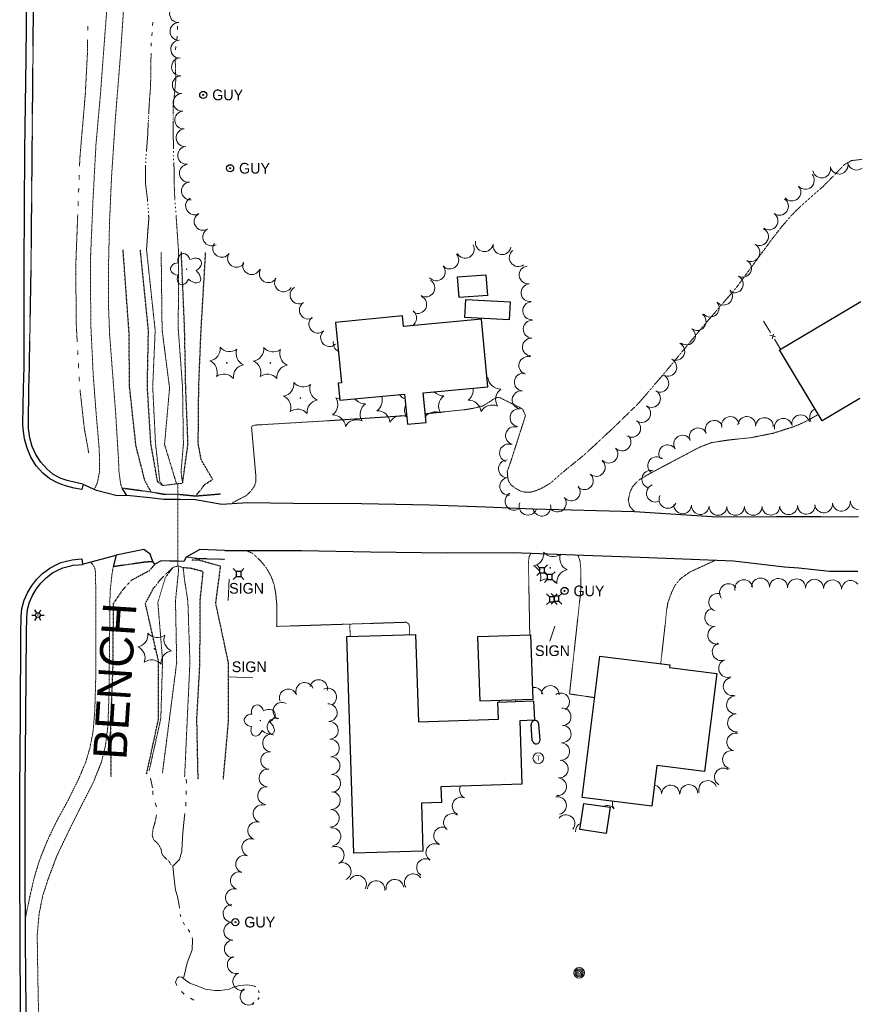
# Model space of a CAD drawing. Extents: x 386588 to 390135, y 96998 to 113606.
# Tile 61 of 92: x 388614 to 388993, y 103892 to 104334. Entities that reach past the tile are written whole.
import ezdxf
from ezdxf.enums import TextEntityAlignment as Align

# ---------------------------------------------------------------- set-up
doc = ezdxf.new("R2010")
doc.units = 0
doc.header["$MEASUREMENT"] = 0
for name, pattern in [('Echnl', [0.4, 0.145, -0.02, 0.01, -0.02, 0.01, -0.02, 0.01, -0.02, 0.145]), ('Wisdot1', [0.0625, 0.03125, -0.03125]), ('Wisdot3', [0.1875, 0.125, -0.0625]), ('Wisdot5', [0.1, 0.05, -0.05]), ('Wisdot6', [0.375, 0.125, -0.0625, 0.03125, -0.0625, 0.03125, -0.0625])]:
    doc.linetypes.add(name, pattern=pattern)
for name, color, linetype, lineweight in [('E_BLD', 241, 'Continuous', 25), ('E_DRN_Pipe', 5, 'Wisdot5', 15), ('E_DTM_SlopeTop', 3, 'Wisdot1', 25), ('E_DWY', 2, 'Wisdot3', 15), ('E_LAND_Vegetation', 3, 'Continuous', 15), ('E_LTG', 21, 'Continuous', 25), ('E_MISCPROP', 30, 'Continuous', 15), ('E_MISCPROP_Railing', 30, 'Continuous', 15), ('E_MISCPROP_Solid', 241, 'Continuous', 15), ('E_PATH_Sidewalk', 2, 'Wisdot5', 15), ('E_RDWY', 21, 'Continuous', 25), ('E_RDWY_AsphConc', 200, 'Continuous', 25), ('E_RDWY_Gravel', 21, 'Wisdot3', 25), ('E_SGN', 21, 'Continuous', 15), ('E_UTL_AG_Bold', 30, 'Continuous', 25), ('E_UTL_EGuyWire', 200, 'Continuous', 25), ('E_WTR', 4, 'Wisdot6', 15), ('E_WTR_Channel', 4, 'Echnl', 15), ('E_WTR_Elevations', 4, 'Continuous', 15)]:
    doc.layers.add(name, color=color, linetype=linetype, lineweight=lineweight)
doc.styles.add('100', font='dot_font5.shx', dxfattribs={"height": 0.05})
doc.styles.add('Style-dot_font5', font='dot_font5.shx')

# ---------------------------------------------------------------- blocks, each defined once
blk = doc.blocks.new('GUY')
at = {"layer": 'E_UTL_EGuyWire'}
for radius in [4, 0.5]:
    blk.add_circle((0, 0), radius, dxfattribs=at)
at = {"layer": 'E_UTL_EGuyWire', "style": 'Style-dot_font5'}
blk.add_text('GUY', height=12, dxfattribs=at).set_placement((10, 0), align=Align.MIDDLE_LEFT)
blk = doc.blocks.new('LPOL')
at = {"layer": 'E_LTG'}
for p, q in [((-4, 0), (-1.5, 0)), ((-0.75, 1.3), (-2, 3.46)), ((0.75, 1.3), (2, 3.46)), ((1.5, 0), (4, 0)), ((-2, -3.46), (-0.75, -1.3)), ((2, -3.46), (0.75, -1.3))]:
    blk.add_line(p, q, dxfattribs=at)
for radius in [1.5, 1.5, 1.5, 0.125]:
    blk.add_circle((0, 0), radius, dxfattribs=at)
blk = doc.blocks.new('PED')
at = {"layer": 'E_UTL_AG_Bold'}
for p, q in [((-2.5, 2.5), (-5.33, 5.33)), ((2.5, 2.5), (5.33, 5.33)), ((-2.5, -2.5), (-5.33, -5.33)), ((2.5, -2.5), (5.33, -5.33))]:
    blk.add_line(p, q, dxfattribs=at)
at = {"layer": 'E_UTL_AG_Bold', "flags": 128}
blk.add_lwpolyline([(-2.5, -2.5), (2.5, -2.5), (2.5, 2.5), (-2.5, 2.5)], close=True, dxfattribs=at)
blk = doc.blocks.new('CTRE')
at = {"layer": 'E_LAND_Vegetation'}
blk.add_circle((0, 0), 0.223, dxfattribs=at)
for centre, start, end in [((-11.97, 8.96), 280.2067, 5.97162), ((1.81, 14.92), 220.21132, 305.97623), ((13.83, 5.89), 160.21133, 245.97624), ((-13.83, -5.9), 340.21132, 65.97623), ((-1.81, -14.93), 40.21133, 125.97624)]:
    blk.add_arc(centre, 7.87, start, end, dxfattribs=at)
at = {"layer": 'E_LAND_Vegetation', "extrusion": (0, 0, -1)}
blk.add_arc((-12.03, -9.04), 7.87, 354.07279, 79.74889, dxfattribs=at)
blk = doc.blocks.new('POLE')
at = {"layer": 'E_MISCPROP'}
for radius in [4.46, 3.35, 2.23, 1.12]:
    blk.add_circle((0, 0), radius, dxfattribs=at)
blk = doc.blocks.new('SIGN')
at = {"layer": 'E_SGN', "lineweight": 13, "style": 'Style-dot_font5'}
blk.add_text('SIGN', height=12, dxfattribs=at).set_placement((0, 0), align=Align.MIDDLE_CENTER)
blk = doc.blocks.new('TANK')
at = {"layer": 'E_MISCPROP_Solid'}
blk.add_circle((0, 0), 10.9, dxfattribs=at)
at = {"layer": 'E_MISCPROP_Solid', "style": 'Style-dot_font5', "width": 1.111111}
blk.add_text('T', height=10.8, dxfattribs=at).set_placement((0, 0), align=Align.MIDDLE_CENTER)
blk = doc.blocks.new('DTRE')
at = {"layer": 'E_LAND_Vegetation'}
blk.add_circle((-0.18, 0), 0.183, dxfattribs=at)
for centre, major_axis, ratio in [((-1.87, 5.32), (1.36, -4.98), 0.782863), ((4.06, 2.74), (-5.27, -2.93), 0.691916), ((-5.87, 0.15), (4.93, -0.12), 0.832022), ((-2.49, -5.24), (1.8, 4.86), 0.716896), ((3.54, -3.71), (-5.01, 4.58), 0.560249)]:
    blk.add_ellipse(centre, major_axis=major_axis, ratio=ratio, start_param=1.570796, end_param=4.712389, dxfattribs=at)

msp = doc.modelspace()

# ---------------------------------------------------------------- linework, layer by layer
at = {"layer": 'E_BLD', "ltscale": 5}
for p, q in [((388810.86, 104218.85), (388823.56, 104219.77)), ((388811.54, 104209.46), (388810.86, 104218.85)), ((388823.56, 104219.77), (388824.24, 104210.37)), ((388824.24, 104210.37), (388811.54, 104209.46)), ((388814.06, 104200.56), (388814.52, 104208.69)), ((388814.52, 104208.69), (388834.42, 104207.55)), ((388834.42, 104207.55), (388833.96, 104199.43)), ((388955.43, 104186.04), (388991.87, 104207.78)), ((388786.22, 104201.24), (388756.11, 104198.37)), ((388786.67, 104196.47), (388786.22, 104201.24)), ((388756.11, 104198.37), (388758.7, 104171.19)), ((388821.57, 104199.79), (388786.67, 104196.47)), ((388833.96, 104199.43), (388814.06, 104200.56)), ((388824.46, 104169.49), (388821.57, 104199.79)), ((388974.46, 104154.14), (388955.43, 104186.04)), ((388758.7, 104171.19), (388757.25, 104171.05)), ((388757.25, 104171.05), (388757.98, 104163.41)), ((388757.98, 104163.41), (388787.03, 104166.19)), ((388787.03, 104166.19), (388788.32, 104152.66)), ((388795.45, 104166.72), (388824.46, 104169.49)), ((388796.71, 104153.46), (388795.45, 104166.72)), ((388991.39, 104164.24), (388974.46, 104154.14)), ((388788.32, 104152.66), (388796.71, 104153.46)), ((388761.19, 104057.3), (388792.01, 104058.29)), ((388764.34, 103960.04), (388761.19, 104057.3)), ((388792.01, 104058.29), (388793.27, 104019.11)), ((388820.01, 104057.3), (388843.66, 104058.07)), ((388820.95, 104028.28), (388820.01, 104057.3)), ((388843.66, 104058.07), (388844.6, 104029.05)), ((388866.74, 103985.13), (388874.75, 104048.59)), ((388874.75, 104048.59), (388906.08, 104044.64)), ((388906.08, 104044.64), (388905.92, 104043.4)), ((388905.92, 104043.4), (388927.22, 104040.72)), ((388927.22, 104040.72), (388921.68, 103996.83)), ((388844.6, 104029.05), (388820.95, 104028.28)), ((388828.9, 104027.94), (388844.99, 104028.55)), ((388844.99, 104028.55), (388845.32, 104019.75)), ((388829.19, 104020.27), (388828.9, 104027.94)), ((388793.27, 104019.11), (388829.19, 104020.27)), ((388845.32, 104019.75), (388838.79, 104019.5)), ((388838.79, 104019.5), (388839.71, 103991.06)), ((388900.35, 103999.52), (388898.03, 103981.19)), ((388921.68, 103996.83), (388900.35, 103999.52)), ((388839.71, 103991.06), (388803.37, 103989.88)), ((388803.37, 103989.88), (388803.6, 103982.9)), ((388898.03, 103981.19), (388866.74, 103985.13)), ((388803.6, 103982.9), (388794.61, 103982.61)), ((388794.61, 103982.61), (388795.31, 103961.04)), ((388865.78, 103970.7), (388867.54, 103982.47)), ((388867.54, 103982.47), (388879.3, 103980.72)), ((388879.3, 103980.72), (388877.55, 103968.95)), ((388877.55, 103968.95), (388865.78, 103970.7)), ((388795.31, 103961.04), (388764.34, 103960.04))]:
    msp.add_line(p, q, dxfattribs=at)
at = {"layer": 'E_BLD'}
for p, q in [((388844.41, 104010.66), (388843.87, 104017.74)), ((388847.89, 104011.03), (388847.36, 104018.03))]:
    msp.add_line(p, q, dxfattribs=at)
for centre, start, end in [((388845.61, 104017.87), 5.1437, 187.6041), ((388846.15, 104010.91), 187.9628, 3.9801)]:
    msp.add_arc(centre, 1.75, start, end, dxfattribs=at)
at = {"layer": 'E_DRN_Pipe', "flags": 128}
msp.add_lwpolyline([(388685.38, 104089.08), (388685.28, 104125.96)], dxfattribs=at)
at = {"layer": 'E_DTM_SlopeTop', "flags": 128}
for points in [[(388673.39, 104122.14), (388670.51, 104127.26), (388666.52, 104142.98), (388663.64, 104169.44), (388663.44, 104193.62), (388660.71, 104231.19)], [(388678.52, 104125.12), (388676.22, 104126.9), (388673.21, 104143.89), (388671.63, 104169.4), (388672.12, 104194.77), (388668.47, 104230.98)], [(388687.46, 104126.14), (388689.88, 104143.91), (388688.85, 104169.25), (388688.35, 104195.34), (388686.87, 104230.1)], [(388693.25, 104120.32), (388697.43, 104125.62), (388701, 104127.86), (388695.82, 104136.61), (388694.46, 104143.92), (388694.71, 104169.79), (388695.77, 104195.3), (388697.81, 104229.93)], [(388705.74, 103993.4), (388708.08, 104019.66), (388708.12, 104045.12), (388702.34, 104072.29), (388704.5, 104088.89), (388694.64, 104091.66), (388691.4, 104091.56)], [(388674.96, 104089.84), (388672.57, 104086.9), (388664.64, 104082.68), (388660.55, 104078.28), (388656.23, 104071.98), (388656.19, 104046.19), (388655.13, 104019.57), (388655.25, 103994.23)], [(388671.25, 103995.52), (388676.68, 104020.46), (388676.62, 104046.49), (388670.73, 104072.15), (388674.29, 104078.8), (388678.02, 104083.48), (388683.06, 104088.31)], [(388694.42, 103993.27), (388693.85, 104020.46), (388695.24, 104045.46), (388695.31, 104073.35), (388696.68, 104086.46), (388691.17, 104087.93), (388687.7, 104088.24)]]:
    msp.add_lwpolyline(points, dxfattribs=at)
at = {"layer": 'E_DWY', "flags": 128}
for points in [[(388992.52, 104271.53), (388987.61, 104270.98), (388984.34, 104269.05), (388980.94, 104265.48), (388974.9, 104259.36), (388969.06, 104254.22), (388964.37, 104250.05), (388960.69, 104246.35), (388956.54, 104241.56), (388952.26, 104236.09), (388935.93, 104213.89), (388920.98, 104196.5), (388903.5, 104175.34), (388892.18, 104162.13), (388880.76, 104151.01), (388868.07, 104139.2), (388857.83, 104130.87), (388852.52, 104126.17), (388848.79, 104124), (388846.31, 104122.91), (388843.79, 104122.2), (388841.5, 104122.08), (388839.35, 104122.55), (388836.93, 104123.86), (388834.87, 104125.39), (388833.87, 104126.93), (388833.46, 104128.23), (388833.16, 104131.46), (388834.46, 104135.02), (388841.36, 104156.54), (388840.04, 104159.49), (388829.89, 104164.58), (388828.73, 104164.66), (388827.34, 104164.15), (388825.72, 104163.04), (388824.19, 104162.04), (388822.28, 104160.9), (388818.17, 104159.85), (388814.87, 104159.26), (388796.34, 104157.31)], [(388890.41, 104113.29), (388888.16, 104115.69), (388887.49, 104118.78), (388888.25, 104122.01), (388889.35, 104124.51), (388891, 104126.39), (388892.5, 104127.77), (388897.77, 104130.85), (388919.31, 104142.24), (388924.67, 104144.36), (388932.6, 104145.58), (388942.56, 104146.6), (388952.34, 104148.56), (388961.46, 104151.42), (388966.9, 104153.74), (388972.75, 104157)], [(388787.96, 104156.52), (388754.04, 104154.28), (388719.94, 104152.26), (388718.81, 104151.96), (388718.4, 104151.25), (388720.34, 104129.31), (388720.29, 104126.81), (388719.7, 104124.94), (388718.27, 104122.8), (388716.07, 104120.68), (388709.87, 104117.38)], [(388715.79, 104096.03), (388718.97, 104094.61), (388722.33, 104091.47), (388724.81, 104088.45), (388727.09, 104084.54), (388728.49, 104080.84), (388729.26, 104076.6), (388729.7, 104071.95), (388729.67, 104061.89), (388787.83, 104063.75), (388788.94, 104063.08), (388789.26, 104061.77), (388789.34, 104058.21)], [(388843.27, 104058.06), (388842.66, 104091.06), (388843.02, 104093.3), (388843.84, 104094.77)], [(388864.87, 104094), (388865.82, 104091.2), (388866.12, 104087.97), (388866.12, 104083.85), (388866.13, 104077.63), (388861.11, 104031.57), (388872.4, 104029.94)], [(388926.75, 104091.66), (388915.12, 104086.3), (388910.99, 104083.33), (388908.57, 104080.52), (388907.12, 104077.6), (388906.04, 104074.82), (388905.29, 104072.55), (388904.65, 104069.14), (388904.28, 104064.89), (388902.04, 104045.15)], [(388829.62, 104027.97), (388829.6, 104028.56)]]:
    msp.add_lwpolyline(points, dxfattribs=at)
at = {"layer": 'E_LAND_Vegetation'}
for centre, radius, start, end in [((388685.6, 104336.95), 4, 91.3879, 271.3726), ((388685.8, 104328.96), 4, 91.3879, 271.3726), ((388686.13, 104321.02), 4, 92.6635, 272.6482), ((388686.5, 104313.04), 4, 92.6635, 272.6482), ((388686.87, 104305.05), 4, 92.6635, 272.6482), ((388687.26, 104297.14), 4, 94.6413, 274.6259), ((388687.9, 104289.18), 4, 94.6413, 274.6259), ((388688.55, 104281.21), 4, 94.6413, 274.6259), ((388689.23, 104273.3), 4, 96.0202, 276.0049), ((388690.07, 104265.35), 4, 96.0202, 276.0049), ((388974.26, 104267.23), 4.02, 192.6418, 12.6265), ((388982.1, 104268.98), 4.02, 192.6418, 12.6265), ((388989.95, 104270.74), 4.02, 192.6418, 309.2235), ((388966.95, 104262.13), 4.02, 220.9527, 40.9374), ((388690.9, 104257.4), 4, 96.0202, 276.0049), ((388960.88, 104256.86), 4.02, 220.9527, 40.9374), ((388692.81, 104250.66), 4, 118.9448, 298.9295), ((388955.32, 104250.46), 4.02, 234.4014, 54.3861), ((388696.68, 104243.67), 4, 118.9448, 298.9295), ((388950.65, 104243.93), 4.02, 234.4014, 54.3861), ((388700.55, 104236.67), 4, 118.9448, 298.9295), ((388946.35, 104236.83), 4.02, 241.8976, 61.8823), ((388705.02, 104231.56), 4, 145.9476, 325.9323), ((388814.3, 104231.18), 4.02, 208.5093, 28.4939), ((388822.9, 104234.16), 4.02, 170.3857, 350.3704), ((388830.82, 104232.81), 4.02, 170.3857, 350.3704), ((388942.56, 104229.75), 4.02, 241.8976, 61.8823), ((388711.65, 104227.08), 4, 145.9476, 325.9323), ((388807.36, 104226.35), 4.02, 221.1539, 41.1386), ((388838.11, 104227.45), 4.02, 126.743, 306.7277), ((388718.46, 104223.84), 4, 157.4155, 337.4002), ((388801.31, 104221.06), 4.02, 221.1539, 41.1386), ((388842.55, 104219.67), 4.02, 96.4135, 276.3982), ((388938.77, 104222.66), 4.02, 241.8976, 61.8823), ((388725.89, 104220.2), 4, 149.1559, 329.1406), ((388934.99, 104215.57), 4.02, 241.8976, 61.8823), ((388732.75, 104216.1), 4, 149.1559, 329.1406), ((388796.61, 104213.81), 4.02, 237.7454, 57.7301), ((388843.44, 104211.69), 4.02, 96.4135, 276.3982), ((388739.69, 104210.66), 4, 121.4299, 301.4145), ((388792.95, 104206.38), 4.02, 244.6653, 64.65), ((388930.23, 104210.16), 4.02, 222.0152, 41.9998), ((388743.86, 104203.84), 4, 121.4299, 301.4145), ((388844.17, 104203.58), 4.02, 93.5303, 273.515), ((388924.26, 104204.78), 4.02, 222.0152, 41.9998), ((388788.48, 104200.34), 4.02, 298.9126, 51.3393), ((388918.39, 104198.75), 4.02, 233.4621, 53.4468), ((388748.14, 104197.55), 4, 131.2552, 311.2399), ((388788.48, 104200.34), 4.02, 242.8806, 251.9842), ((388844.36, 104195.33), 4.02, 87.341, 267.3257), ((388753.41, 104191.54), 4, 131.2552, 311.2399), ((388913.6, 104192.29), 4.02, 233.4621, 53.4468), ((388759.08, 104188.97), 4, 169.2005, 244.3033), ((388843.99, 104187.3), 4.02, 87.341, 267.3257), ((388908.79, 104185.42), 4.02, 243.5271, 63.5117), ((388842.42, 104178.99), 4.02, 74.6195, 254.6042), ((388905.21, 104178.22), 4.02, 243.5271, 63.5117), ((388840.36, 104171.54), 4.02, 83.0891, 263.0738), ((388901.62, 104171.03), 4.02, 243.5271, 63.5117), ((388819.46, 104176.3), 5.72, 324.5581, 331.4843), ((388830.18, 104174.14), 5.72, 185.7194, 271.4843), ((388789.31, 104169.38), 5.72, 216.674, 248.825), ((388804.61, 104171.08), 5.72, 222.7625, 271.4843), ((388812.22, 104168.09), 5.72, 305.7194, 7.7196), ((388833.68, 104163.77), 5.72, 125.7194, 211.4843), ((388839.39, 104163.57), 4.02, 83.0891, 263.0738), ((388897.91, 104164.21), 4.02, 236.4608, 56.4455), ((388751.4, 104161.48), 5.72, 305.7194, 31.4843), ((388758.64, 104169.69), 5.72, 245.7194, 262.7572), ((388769.37, 104167.53), 5.72, 217.2613, 271.4843), ((388772.86, 104157.16), 5.72, 125.7194, 211.4843), ((388771.34, 104163.34), 5.72, 305.7194, 19.0577), ((388792.8, 104159.01), 5.72, 157.4739, 211.4843), ((388808.1, 104160.71), 5.72, 125.7194, 211.4843), ((388815.71, 104157.72), 5.72, 5.7194, 91.4843), ((388826.44, 104155.56), 5.72, 65.7194, 151.4843), ((388754.89, 104151.11), 5.72, 5.7194, 91.4843), ((388774.83, 104152.97), 5.72, 5.7194, 91.4843), ((388800.86, 104152.5), 5.72, 65.7194, 140.3738), ((388838.42, 104155.59), 4.02, 83.0891, 263.0738), ((388893.46, 104157.51), 4.02, 236.4608, 56.4455), ((388964.87, 104152.88), 3.98, 11.6564, 191.6411), ((388972.87, 104155.82), 3.98, 113.622, 210.0751), ((388765.62, 104148.95), 5.72, 65.7194, 151.4843), ((388785.56, 104150.8), 5.72, 65.7194, 151.4843), ((388889.02, 104150.82), 4.02, 236.4608, 56.4455), ((388926.04, 104150.37), 3.98, 25.2188, 205.2034), ((388933.31, 104152.07), 3.98, 12.0248, 192.0094), ((388940.62, 104152.12), 3.98, 356.0709, 176.0556), ((388948.61, 104151.6), 3.98, 357.1812, 177.1659), ((388957.08, 104151.27), 3.98, 11.6564, 191.6411), ((388836.41, 104147.52), 4.02, 75.3309, 255.3155), ((388918.84, 104146.98), 3.98, 25.2188, 205.2034), ((388833.75, 104139.72), 4.02, 69.6085, 249.5932), ((388884.65, 104144.7), 4.02, 222.962, 42.9467), ((388905.17, 104139.43), 3.98, 32.6143, 212.599), ((388911.88, 104143.72), 3.98, 32.6143, 212.599), ((388878.77, 104139.23), 4.02, 222.962, 42.9467), ((388833.27, 104132.63), 4.02, 91.7394, 271.7241), ((388873.11, 104133.27), 4.02, 228.1398, 48.1245), ((388900.26, 104134.08), 3.98, 50.3127, 230.2973), ((388867.74, 104127.29), 4.02, 228.1398, 48.1245), ((388897.55, 104127.95), 3.98, 78.6128, 258.5975), ((388833.82, 104124.74), 4.02, 95.3144, 275.2991), ((388836.17, 104118.07), 4.02, 117.6879, 297.6726), ((388861.92, 104122.29), 4.02, 218.7024, 38.687), ((388899.65, 104121.68), 3.98, 111.8216, 291.8062), ((388842.51, 104115.86), 4.02, 157.016, 337.0007), ((388855.65, 104117.27), 4.02, 218.7024, 38.687), ((388905.26, 104118.91), 3.98, 154.971, 334.9557), ((388975.2, 104116.89), 3.98, 185.3161, 5.3007), ((388983.12, 104117.63), 3.98, 185.3161, 5.3007), ((388991.18, 104118.19), 3.98, 181.9072, 265.129), ((388848.67, 104115.43), 4.02, 195.8527, 15.8374), ((388911.87, 104116.47), 3.98, 177.4303, 357.415), ((388919.82, 104116.11), 3.98, 177.4303, 357.415), ((388927.77, 104115.75), 3.98, 177.4303, 357.415), ((388935.63, 104115.75), 3.98, 179.9825, 359.9672), ((388943.59, 104115.75), 3.98, 179.9825, 359.9672), ((388951.5, 104115.83), 3.98, 181.4989, 1.4836), ((388959.45, 104116.04), 3.98, 181.4989, 1.4836), ((388967.41, 104116.25), 3.98, 181.4989, 1.4836), ((388939.3, 104078.81), 4.04, 11.0232, 191.0079), ((388946.85, 104079.54), 4.04, 358.778, 178.7627), ((388954.93, 104079.37), 4.04, 358.778, 178.7627), ((388963.01, 104079.19), 4.04, 358.778, 178.7627), ((388971.07, 104079), 4.04, 358.0821, 178.0668), ((388979.14, 104078.73), 4.04, 358.0821, 178.0668), ((388987.22, 104078.46), 4.04, 36.298, 178.0668), ((388932.49, 104077.01), 4.04, 36.2774, 216.2621), ((388927.61, 104072.7), 4.04, 72.8335, 252.8182), ((388925.86, 104065.93), 4.04, 99.8869, 279.8716), ((388927.24, 104057.97), 4.04, 99.8869, 279.8716), ((388929.21, 104050.59), 4.04, 110.96, 290.9447), ((388932.1, 104043.04), 4.04, 110.96, 290.9447), ((388748.5, 104033.98), 3.97, 346.8792, 166.8639), ((388934.18, 104034.89), 4.04, 101.5146, 281.4992), ((388734.88, 104029.79), 3.97, 21.9038, 201.8885), ((388742.25, 104032.75), 3.97, 21.9038, 201.8885), ((388752.61, 104030.18), 3.97, 298.9371, 118.9218), ((388845.22, 104030.55), 3.97, 12.4367, 101.4532), ((388852.46, 104031.36), 3.97, 356.5689, 176.5536), ((388839.94, 104027.37), 3.32, 154.5417, 164.8489), ((388857.11, 104028.02), 3.97, 301.8801, 121.8648), ((388935.66, 104026.65), 4.04, 93.1925, 273.1771), ((388732.06, 104023.85), 3.97, 61.6244, 241.609), ((388752.87, 104023.15), 3.97, 273.3841, 93.3688), ((388857.81, 104021.29), 3.97, 272.6515, 92.6362), ((388729.42, 104016.79), 3.97, 72.1155, 252.1002), ((388936.11, 104018.58), 4.04, 93.1925, 273.1771), ((388753.34, 104015.22), 3.97, 273.3841, 93.3688), ((388857.82, 104013.63), 3.97, 265.4925, 85.4772), ((388727.34, 104009.59), 3.97, 84.0045, 263.9892), ((388753.8, 104007.29), 3.97, 273.3841, 93.3688), ((388935.74, 104009.97), 4.04, 76.5159, 256.5006), ((388857.2, 104005.72), 3.97, 265.4925, 85.4772), ((388726.51, 104001.69), 3.97, 84.0045, 263.9892), ((388754.1, 103999.4), 3.97, 272.0445, 92.0292), ((388933.85, 104002.11), 4.04, 76.5159, 256.5006), ((388725.78, 103993.84), 3.97, 85.6546, 265.6393), ((388856.53, 103997.84), 3.97, 264.8564, 84.8411), ((388930.21, 103994.27), 4.04, 58.7831, 238.7678), ((388754.38, 103991.46), 3.97, 272.0445, 92.0292), ((388855.82, 103989.93), 3.97, 264.8564, 84.8411), ((388725.18, 103985.92), 3.97, 85.6546, 265.6393), ((388815.74, 103988.5), 3.97, 155.1819, 245.5551), ((388898.42, 103986.74), 4.04, 358.9743, 78.4188), ((388906.5, 103986.6), 4.04, 358.9743, 178.9589), ((388914.7, 103986.85), 4.04, 2.3016, 182.2863), ((388923.15, 103988.64), 4.04, 19.7887, 199.7734), ((388754.26, 103983.73), 3.97, 266.4731, 86.4578), ((388812.45, 103981.26), 3.97, 65.5705, 245.5551), ((388855.76, 103981.47), 3.97, 281.426, 101.4106), ((388723.09, 103977.8), 3.97, 72.6202, 252.6049), ((388878.03, 103977.53), 3.95, 37.6326, 113.8332), ((388884.28, 103982.35), 3.95, 164.6335, 217.6173), ((388753.77, 103975.8), 3.97, 266.4731, 86.4578), ((388808.54, 103973.9), 3.97, 53.6803, 233.665), ((388859.51, 103973.35), 3.97, 321.7884, 141.773), ((388720.72, 103970.22), 3.97, 72.6202, 252.6049), ((388754.46, 103967.57), 3.97, 275.3144, 95.2991), ((388804.14, 103967.87), 3.97, 66.7055, 246.6902), ((388867.75, 103969.91), 3.97, 112.7542, 183.0025), ((388718.02, 103962.64), 3.97, 69.635, 249.6197), ((388755.96, 103959.18), 3.97, 293.3198, 113.3045), ((388800.66, 103960.4), 3.97, 58.2414, 238.2261), ((388715.26, 103955.19), 3.97, 69.635, 249.6197), ((388759.11, 103951.88), 3.97, 293.3198, 113.3045), ((388796.48, 103953.65), 3.97, 58.2414, 238.2261), ((388712.91, 103947.75), 3.97, 73.3536, 253.3383), ((388766, 103946.17), 3.97, 328.4411, 148.4258), ((388790.97, 103946.87), 3.97, 31.8785, 211.8632), ((388774.32, 103943.74), 3.97, 354.0008, 173.9855), ((388782.71, 103944.35), 3.97, 8.1793, 188.164), ((388710.63, 103940.14), 3.97, 73.3536, 253.3383), ((388709.63, 103933.04), 3.97, 91.9877, 271.9724), ((388709.91, 103925.1), 3.97, 91.9877, 271.9724), ((388710.18, 103917.16), 3.97, 91.9877, 271.9724), ((388711.5, 103910.01), 3.97, 108.3825, 288.3671), ((388714, 103902.47), 3.97, 108.3825, 288.3671), ((388717.25, 103895.87), 3.97, 122.7254, 302.7101)]:
    msp.add_arc(centre, radius, start, end, dxfattribs=at)
at = {"layer": 'E_MISCPROP', "ltscale": 5}
msp.add_line((388654.55, 104008.52), (388655.01, 104014.24), dxfattribs=at)
at = {"layer": 'E_MISCPROP_Railing', "ltscale": 5}
for p, q in [((388953.54, 104191.81), (388951.04, 104192.6)), ((388952.02, 104190.99), (388952.69, 104193.14))]:
    msp.add_line(p, q, dxfattribs=at)
at = {"layer": 'E_MISCPROP_Railing', "flags": 128}
for points in [[(388951.25, 104193.79), (388948.11, 104198.94)], [(388955.84, 104186.28), (388953.07, 104190.8)]]:
    msp.add_lwpolyline(points, dxfattribs=at)
at = {"layer": 'E_PATH_Sidewalk', "flags": 128}
for points in [[(388660.3, 104123.92), (388659.68, 104125.64), (388658.9, 104131.44), (388658.62, 104137.92), (388657.37, 104158.12), (388655.75, 104179.08), (388654.69, 104193.03), (388654.13, 104207.58), (388654.2, 104223.93), (388654.67, 104243.65), (388655.54, 104263.34), (388657.35, 104290.8), (388659.49, 104317.35), (388661.24, 104342.91), (388662.18, 104362.67), (388662.65, 104378.99), (388662.7, 104393.83), (388662.26, 104412.2), (388661.48, 104426.65), (388660.63, 104444.27), (388659.32, 104466.92), (388658.73, 104485.27), (388658.48, 104503.35), (388659.1, 104521.42), (388659.96, 104536.97), (388661.53, 104555.05), (388662.41, 104575.53), (388662.83, 104595.8), (388663.32, 104617.83), (388664.72, 104643.75)], [(388656.09, 104642.63), (388655.17, 104627.79), (388654.12, 104604.04), (388653.95, 104582.84), (388652.99, 104554.74), (388651.24, 104530.05), (388650.03, 104512.24), (388649.66, 104499.19), (388650.17, 104484.32), (388651.32, 104465.94), (388652.53, 104441.85), (388653.67, 104417.59), (388654.58, 104395.85), (388654.55, 104377.36), (388654.31, 104358.61), (388653.62, 104341.17), (388652.01, 104320.07), (388650.6, 104301.05), (388648.55, 104277.92), (388647.24, 104253.52), (388646.12, 104227.15), (388646.22, 104197.96), (388647.34, 104174.73), (388648.71, 104156.6), (388650.05, 104141.33), (388650.19, 104131.27)], [(388650.19, 104131.27), (388649.2, 104126.49), (388647.82, 104123.37)], [(388646.23, 104090.68), (388647.24, 104089.49), (388648.11, 104087.83), (388648.39, 104085.71), (388648.46, 104078.1), (388648.5, 104062.31), (388648.47, 104038.66), (388648.03, 104023.78), (388647.27, 104014.82), (388645.84, 104007.23), (388643.96, 104000.94), (388640.71, 103993.26), (388636.17, 103984.03), (388630.67, 103974), (388626.43, 103965.03), (388623.09, 103956.55), (388620.78, 103948.87), (388618.54, 103938.9), (388616.95, 103931.31)], [(388623.76, 103862.28), (388623.24, 103866.97), (388623.24, 103866.97), (388622.54, 103900.95), (388622.19, 103923.45), (388623.06, 103932.9), (388624.63, 103940.82), (388626.9, 103947.94), (388631.17, 103959.28), (388636.62, 103970.58), (388641.98, 103981.31), (388647.35, 103991.81), (388650.96, 104000.8), (388652.8, 104008.27), (388653.91, 104016.86), (388654.41, 104031.12), (388654.69, 104057.17), (388654.89, 104077.27), (388655.74, 104085.2), (388656.34, 104088.69)], [(388762.5, 104062.94), (388762.67, 104057.34)]]:
    msp.add_lwpolyline(points, dxfattribs=at)
at = {"layer": 'E_RDWY', "flags": 128}
for points in [[(388616.29, 104178.3), (388616.33, 104223.22), (388616.65, 104275.29), (388617.19, 104316.96), (388617.93, 104390.18), (388618.35, 104445.6), (388618.73, 104494.89), (388619.29, 104557.01), (388619.86, 104608.65), (388620.09, 104643.8)], [(388642.79, 104125.74), (388642.29, 104123.29), (388638.78, 104124), (388634.86, 104124.93), (388631.53, 104126.16), (388627.87, 104128.15), (388624.74, 104130.75), (388621.77, 104134.03), (388619.39, 104137.83), (388617.63, 104141.87), (388616.48, 104146.04), (388615.85, 104150.52), (388615.74, 104152.68), (388615.98, 104168.77), (388616.29, 104178.3)], [(388642.79, 104125.74), (388639.32, 104126.44), (388635.58, 104127.33), (388632.56, 104128.44), (388629.28, 104130.23), (388626.48, 104132.56), (388623.78, 104135.55), (388621.61, 104139), (388619.99, 104142.71), (388618.94, 104146.55), (388618.34, 104150.76), (388618.24, 104152.72), (388618.48, 104168.71), (388618.79, 104178.22)], [(388662.36, 104120.62), (388658.13, 104120.54), (388648.74, 104122.96), (388642.77, 104125.64)], [(388973.98, 104111.09), (388953.93, 104111.15), (388927.52, 104110.93), (388890.22, 104113.3), (388844.97, 104114.49), (388823.61, 104115.39), (388798.29, 104116.25), (388767.79, 104116.84), (388736.91, 104117.12), (388716.57, 104117.42), (388705.01, 104116.62)], [(388990.81, 104111.1), (388987.6, 104110.97), (388973.98, 104111.09)], [(388706.46, 104096.04), (388740.84, 104095.99), (388771.78, 104095.32), (388806.14, 104094.9), (388835.8, 104095.06), (388867.4, 104093.9), (388892.89, 104092.9), (388915.79, 104092.08), (388934.7, 104091.37), (388957.65, 104088.68), (388964.07, 104088.19), (388977.75, 104086.7), (388990.54, 104086.66)], [(388615.36, 103820.74), (388615.15, 103857.2), (388614.72, 103889.74), (388614.5, 103920.81), (388614.33, 103954.42), (388614.36, 103988.22), (388614.63, 104021.54), (388614.9, 104058.88), (388614.97, 104066.14), (388615.34, 104069.95), (388616.41, 104073.66), (388617.82, 104076.96), (388619.65, 104079.95), (388621.91, 104082.96), (388624.53, 104085.62), (388627.79, 104088), (388630.41, 104089.42), (388632.86, 104090.51), (388635.4, 104091.24), (388637.9, 104091.84), (388640.52, 104092.04), (388642.25, 104092.2), (388642.48, 104089.71)], [(388642.47, 104089.81), (388657.62, 104093.92)], [(388617.66, 103855.97), (388617.65, 103857.22), (388617.22, 103889.77), (388617, 103920.82), (388616.83, 103954.42), (388616.86, 103988.21), (388617.13, 104021.52), (388617.4, 104058.85), (388617.47, 104066), (388617.8, 104069.48), (388618.77, 104072.81), (388620.05, 104075.81), (388621.72, 104078.55), (388623.8, 104081.33), (388626.17, 104083.72), (388629.13, 104085.89), (388631.51, 104087.18), (388633.72, 104088.16), (388636.04, 104088.83), (388638.29, 104089.36), (388640.73, 104089.55), (388642.48, 104089.71)]]:
    msp.add_lwpolyline(points, dxfattribs=at)
at = {"layer": 'E_RDWY_AsphConc', "flags": 128}
for points in [[(388705.01, 104116.62), (388693.25, 104118.68), (388686.37, 104118.87), (388679.04, 104118.91), (388672.79, 104119.54), (388662.36, 104120.62), (388660.3, 104123.92)], [(388706.46, 104096.04), (388695.22, 104096.43), (388689.06, 104093.04), (388687.97, 104090.98), (388684.93, 104091.17), (388681.77, 104091.19), (388677.81, 104091.39), (388674.96, 104089.84), (388674.02, 104090.98), (388672.82, 104094.31), (388670.08, 104096.46), (388657.62, 104093.92), (388656.34, 104088.69)]]:
    msp.add_lwpolyline(points, dxfattribs=at)
at = {"layer": 'E_RDWY_Gravel', "flags": 128}
for points in [[(388618.69, 104178.23), (388619.49, 104223.32), (388620, 104279.42), (388620.63, 104351.09), (388621.11, 104405.86), (388621.56, 104464.66), (388622.12, 104517.42), (388622.52, 104573.61), (388622.98, 104622.22), (388623.34, 104644.32)], [(388673.39, 104122.14), (388660.3, 104123.92)], [(388678.81, 104121.18), (388673.39, 104122.14)], [(388686.2, 104121.03), (388678.81, 104121.18)], [(388693.25, 104120.32), (388686.2, 104121.03)], [(388704.5, 104121.25), (388693.25, 104120.32)], [(388674.02, 104090.98), (388670.09, 104090.66), (388656.34, 104088.69)], [(388706.25, 104091.96), (388694.42, 104092.25), (388689.06, 104093.04)]]:
    msp.add_lwpolyline(points, dxfattribs=at)
at = {"layer": 'E_SGN', "ltscale": 5}
for p, q in [((388707.88, 104073.53), (388708.34, 104083.17)), ((388852.25, 104055.29), (388854.51, 104061.93)), ((388707.91, 104039.21), (388719.03, 104038.77))]:
    msp.add_line(p, q, dxfattribs=at)
at = {"layer": 'E_WTR', "flags": 128}
for points in [[(388644.94, 104331.3), (388644.91, 104329.33)], [(388644.84, 104325.39), (388644.73, 104319.15), (388643.78, 104300.73), (388643.45, 104296.88)], [(388672.49, 104296.8), (388673.09, 104304.45), (388673.17, 104310.25), (388673.27, 104317.19), (388673.29, 104319.25)], [(388684.09, 104317.75), (388684.42, 104307.27), (388683.87, 104301.47), (388683.29, 104295.92)], [(388643.45, 104296.88), (388641.32, 104271.9), (388641.19, 104268.41)], [(388683.29, 104295.92), (388683.29, 104291.77)], [(388683.29, 104290.33), (388683.28, 104290.05)], [(388683.32, 104273.49), (388683.34, 104272.93)], [(388641.05, 104264.47), (388640.97, 104262.51)], [(388640.83, 104258.57), (388640.75, 104256.6)], [(388684.03, 104253.24), (388683.9, 104254.85), (388683.61, 104261.96)], [(388640.61, 104252.66), (388640.53, 104250.7)], [(388640.39, 104246.76), (388640.34, 104245.61), (388639.48, 104223.3), (388639.53, 104218.22)], [(388672.22, 104246.47), (388672.33, 104245.11), (388671.73, 104238.32)], [(388685.61, 104230.41), (388684.51, 104246.64)], [(388685.61, 104230.41), (388685.51, 104195.29), (388687.43, 104169.1), (388687.81, 104143.71), (388686.75, 104131.38), (388687.46, 104126.14), (388685.28, 104125.96), (388678.52, 104125.12), (388677.23, 104127.02), (388675.29, 104143.86), (388674.04, 104169.43), (388675.14, 104194.71), (388671.27, 104230.98)], [(388639.53, 104218.22), (388639.76, 104196.65), (388640.15, 104189.67)], [(388640.36, 104185.74), (388640.47, 104183.77)], [(388640.69, 104179.84), (388640.8, 104177.87)], [(388641.02, 104173.94), (388641.12, 104171.97)], [(388641.42, 104168.04), (388643.32, 104151), (388645.32, 104139.76)], [(388672.47, 103997.22), (388677.68, 104020.61), (388678.46, 104046.65), (388676.34, 104072.62), (388679.72, 104083.8), (388683.06, 104088.31), (388685.38, 104089.08), (388687.7, 104088.24), (388688.3, 104083.02), (388689.82, 104073.1), (388690.74, 104045.8), (388689.59, 104021.31), (388688.35, 103994.23)], [(388675.77, 103977.28), (388674.98, 103973.55), (388674.16, 103970.8), (388673.81, 103968.02), (388674.52, 103966.03), (388676.31, 103964.44), (388677.67, 103962.26), (388678.24, 103959.57), (388679.67, 103957.93), (388681.14, 103956.72), (388682.1, 103955.16), (388683.09, 103954.27)]]:
    msp.add_lwpolyline(points, dxfattribs=at)
at = {"layer": 'E_WTR_Channel', "flags": 128}
for points in [[(388678.25, 104194.98), (388677.83, 104229.92)], [(388681.6, 104168.92), (388678.25, 104194.98)], [(388679.35, 104143.6), (388681.6, 104168.92)], [(388684.77, 104125.76), (388679.35, 104143.6)], [(388684.26, 104073.42), (388685.65, 104087.06)], [(388685.65, 104087.06), (388685.65, 104088.72)], [(388684.8, 104045.64), (388684.26, 104073.42)], [(388678.4, 103996.05), (388684.8, 104045.64)]]:
    msp.add_lwpolyline(points, dxfattribs=at)
at = {"layer": 'E_WTR_Elevations', "flags": 128}
for points in [[(388674, 104331.62), (388674.12, 104333.16)], [(388685.22, 104331.28), (388685.13, 104329.77)], [(388673.64, 104326.98), (388673.77, 104328.53)], [(388684.95, 104326.76), (388684.79, 104325.26)], [(388673.34, 104322.34), (388673.35, 104323.36), (388673.39, 104323.89)], [(388684.47, 104322.25), (388684.31, 104320.75)], [(388672.24, 104291.82), (388672.49, 104296.8)], [(388672.14, 104289.76), (388672.15, 104290.11)], [(388672.19, 104290.79), (388672.21, 104291.14)], [(388683.28, 104289.48), (388683.28, 104289.19)], [(388683.29, 104291.19), (388683.29, 104290.91)], [(388671.8, 104283.07), (388672.05, 104288.05)], [(388672.08, 104288.73), (388672.1, 104289.08)], [(388683.28, 104288.62), (388683.28, 104284.47)], [(388671.24, 104274.99), (388671.44, 104277.25), (388671.8, 104283.07)], [(388683.28, 104284.47), (388683.31, 104276.3)], [(388670.97, 104271.65), (388670.98, 104271.99), (388671, 104272.21)], [(388671.09, 104273.32), (388671.14, 104273.88)], [(388683.31, 104275.18), (388683.31, 104274.62)], [(388683.4, 104271.8), (388683.43, 104271.24)], [(388670.83, 104260.77), (388670.74, 104266.14), (388670.85, 104268.87)], [(388670.9, 104269.98), (388670.92, 104270.54)], [(388683.48, 104270.12), (388683.67, 104266.15), (388683.61, 104261.96)], [(388670.83, 104260.77), (388671.67, 104253.54), (388671.74, 104252.65)], [(388671.82, 104251.52), (388671.87, 104250.96)], [(388671.96, 104249.84), (388672, 104249.28)], [(388684.18, 104251.44), (388684.13, 104252.04)], [(388684.33, 104249.64), (388684.28, 104250.24)], [(388672.22, 104246.47), (388672.33, 104245.11), (388671.27, 104230.98)], [(388672.09, 104248.15), (388672.13, 104247.59)], [(388684.48, 104247.84), (388684.43, 104248.44)], [(388673.08, 103993.84), (388673.93, 103989.42)], [(388689.23, 103991.6), (388689.12, 103993.32)], [(388674.08, 103988.03), (388674.09, 103986.64), (388674.21, 103986.22)], [(388689, 103986.43), (388689.01, 103987.25), (388689.06, 103988.15)], [(388675.21, 103982.69), (388675.67, 103980.92)], [(388688.89, 103981.26), (388688.93, 103981.57), (388688.95, 103982.98)], [(388683.09, 103954.27), (388686.06, 103957.21), (388687.18, 103961.05), (388687.4, 103967.11), (388687.74, 103970.88), (388688.31, 103976.72), (388688.45, 103977.84)], [(388686.07, 103935.41), (388685.96, 103936.59), (388685.09, 103940.61), (388684.2, 103943.56), (388683.78, 103947.22), (388683.48, 103949.98), (388683.09, 103954.27)], [(388686.7, 103931.51), (388686.37, 103932.79)], [(388688.31, 103927.91), (388688.23, 103928.01), (388687.7, 103929.08)], [(388690.65, 103924.72), (388690.24, 103925.41), (388689.92, 103925.82)], [(388687.9, 103903.8), (388689.53, 103910.93), (388691.75, 103916.68), (388691.93, 103921.34), (388691.69, 103922.32)], [(388684.84, 103900.68), (388684.23, 103902.25), (388685.01, 103904), (388685.82, 103904.53), (388687.14, 103904.49), (388688.75, 103903.04), (388690.71, 103901.78), (388693.6, 103900.74), (388697.78, 103899.03), (388701.99, 103898.4), (388704.4, 103898.5)], [(388704.4, 103898.5), (388708.37, 103899.07), (388710.33, 103900.03), (388713.18, 103900.71), (388716.72, 103901.08), (388719.7, 103900.37), (388720.13, 103900.09)], [(388688.19, 103896.87), (388686.96, 103898.04)], [(388721.54, 103898.54), (388721.79, 103897.45)], [(388692.46, 103894.1), (388691.75, 103894.57), (388691.02, 103895.01)], [(388719.44, 103893.08), (388719.13, 103892.85), (388718.64, 103892.3)], [(388721.85, 103895.35), (388721.25, 103894.41)]]:
    msp.add_lwpolyline(points, dxfattribs=at)

# ---------------------------------------------------------------- block references
at = {"layer": 'E_LAND_Vegetation'}
for name, p, xscale, yscale, zscale in [('DTRE', (388689.39, 104222.2), 0.6769248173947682, 0.6769248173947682, 0.6769248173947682), ('CTRE', (388707.25, 104180.21), 0.7108526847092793, 0.7108526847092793, 0.7108526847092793), ('CTRE', (388726.82, 104180.12), 0.7108526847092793, 0.7108526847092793, 0.7108526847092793), ('CTRE', (388740.32, 104164.41), 0.7108526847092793, 0.7108526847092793, 0.7108526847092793), ('CTRE', (388852.48, 104088.22), 0.7108526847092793, 0.7108526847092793, 0.7108526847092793), ('CTRE', (388674.84, 104051.88), 0.7108526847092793, 0.7108526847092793, 0.7108526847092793), ('DTRE', (388722.44, 104019.63), 0.6769248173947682, 0.6769248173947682, 0.6769248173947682)]:
    msp.add_blockref(name, p, dxfattribs=dict(at, xscale=xscale, yscale=yscale, zscale=zscale))
at = {"layer": 'E_LTG', "xscale": 0.692840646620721, "yscale": 0.692840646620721, "zscale": 0.692840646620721}
msp.add_blockref('LPOL', (388622.5, 104066.98), dxfattribs=at)
at = {"layer": 'E_MISCPROP', "xscale": 0.5377037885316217, "yscale": 0.5377037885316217, "zscale": 0.5377037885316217}
msp.add_blockref('POLE', (388865.46, 103906.42), dxfattribs=at)
at = {"layer": 'E_MISCPROP_Solid', "xscale": 0.2206654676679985, "yscale": 0.2206654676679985, "zscale": 0.2206654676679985}
msp.add_blockref('TANK', (388847.12, 104002.75), dxfattribs=at)
at = {"layer": 'E_SGN', "xscale": 0.3999999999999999, "yscale": 0.3999999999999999, "zscale": 0.3999999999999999}
for p in [(388716.17, 104079), (388853.48, 104051), (388717.36, 104043.78)]:
    msp.add_blockref('SIGN', p, dxfattribs=at)
at = {"layer": 'E_UTL_AG_Bold', "xscale": 0.4503659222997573, "yscale": 0.4503659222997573, "zscale": 0.4503659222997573}
for p in [(388712.58, 104085.42), (388848.79, 104087.12), (388852.27, 104084.03), (388853.23, 104074.1), (388855.24, 104074.33)]:
    msp.add_blockref('PED', p, dxfattribs=at)
at = {"layer": 'E_UTL_EGuyWire', "xscale": 0.3999999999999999, "yscale": 0.3999999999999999, "zscale": 0.3999999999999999}
for p in [(388696.73, 104300.47), (388708.77, 104267.54), (388858.89, 104077.82), (388711.13, 103929.16)]:
    msp.add_blockref('GUY', p, dxfattribs=at)

# ---------------------------------------------------------------- texts
at = {"layer": 'E_MISCPROP', "style": '100'}
msp.add_text('BENCH', height=15, rotation=86.2162, dxfattribs=at).set_placement((388662.16, 104001.79))

doc.saveas('drawing.dxf')
